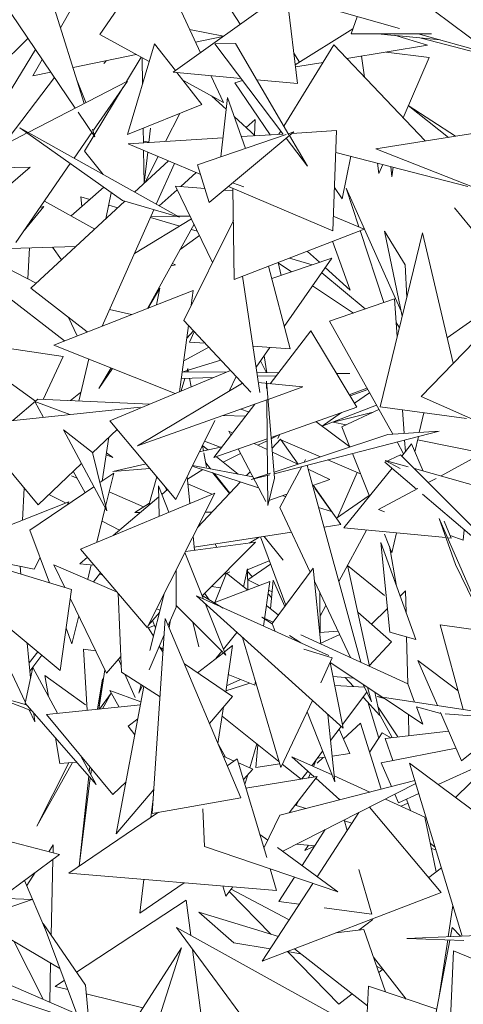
# Model space of a CAD drawing. Header units: metres. Extents: x -14.5 to 19.7, y -19.1 to 4.
# Tile 163 of 218: x 17.5281 to 17.6267, y 3.228 to 3.4471. Entities that reach past the tile are written whole.
import ezdxf

# ---------------------------------------------------------------- set-up
doc = ezdxf.new("R2010")
doc.units = ezdxf.units.M
doc.layers.add('G-IMPT', color=7, linetype='Continuous', lineweight=5)
doc.layers.add('L-PLNT', color=7, linetype='Continuous', lineweight=5, true_color=0x005900)

# ---------------------------------------------------------------- blocks, each defined once
blk = doc.blocks.new('ÁRVORES ORNAMENTAIS - Pequeno e Médio Porte - Ipê-roxo-2976198-A')
at = {"layer": 'G-IMPT', "color": 253, "true_color": 0xaaaaaa}
for p, q in [((7.07107, 3.44381), (7.08332, 3.46157)), ((7.08332, 3.46157), (7.09342, 3.43971)), ((7.11251, 3.45339), (7.0874, 3.4354)), ((7.11251, 3.45339), (7.11505, 3.43284)), ((7.13954, 3.45348), (7.15856, 3.43922)), ((7.06004, 3.45257), (7.06761, 3.42845)), ((7.11649, 3.45111), (7.13771, 3.44511)), ((7.06508, 3.45007), (7.06233, 3.44529)), ((7.10053, 3.44881), (7.10229, 3.44607)), ((7.05133, 3.44843), (7.06561, 3.42741)), ((7.12832, 3.44774), (7.12693, 3.44395)), ((7.09103, 3.44489), (7.09855, 3.44338)), ((7.11454, 3.43701), (7.12732, 3.44501)), ((7.05508, 3.44291), (7.04427, 3.43234)), ((7.07107, 3.44381), (7.08206, 3.43774)), ((7.09234, 3.44205), (7.09845, 3.44331)), ((7.14482, 3.44393), (7.12693, 3.44395)), ((7.13652, 3.44358), (7.13291, 3.44394)), ((7.13663, 3.44363), (7.14393, 3.44138)), ((7.14672, 3.44257), (7.13693, 3.44354)), ((7.14188, 3.44394), (7.15856, 3.43922)), ((7.14255, 3.44298), (7.16409, 3.43733)), ((7.05675, 3.44045), (7.04778, 3.42574)), ((7.08325, 3.44172), (7.07724, 3.42155)), ((7.08325, 3.44172), (7.08788, 3.43574)), ((7.10121, 3.44178), (7.09661, 3.44169)), ((7.09661, 3.44169), (7.11179, 3.42165)), ((7.10121, 3.44178), (7.11312, 3.42148)), ((7.12314, 3.44148), (7.11199, 3.4234)), ((7.12314, 3.44148), (7.1434, 3.42008)), ((7.12602, 3.43844), (7.14393, 3.44138)), ((7.13476, 3.43988), (7.14428, 3.43867)), ((7.05826, 3.43823), (7.05617, 3.4346)), ((7.0651, 3.43644), (7.07917, 3.43934)), ((7.07196, 3.43735), (7.07257, 3.43798)), ((7.08028, 3.43872), (7.07703, 3.43333)), ((7.08045, 3.43863), (7.08055, 3.43267)), ((7.11549, 3.43761), (7.11421, 3.43965)), ((7.11459, 3.43657), (7.12074, 3.43758)), ((7.12923, 3.43897), (7.12993, 3.43431)), ((7.14428, 3.43867), (7.1385, 3.42525)), ((7.05617, 3.4346), (7.06017, 3.43542)), ((7.10243, 3.43401), (7.0874, 3.4354)), ((7.0882, 3.43532), (7.09372, 3.42819)), ((7.06099, 3.43421), (7.04948, 3.41905)), ((7.05513, 3.42198), (7.0772, 3.43342)), ((7.06591, 3.43387), (7.06797, 3.42863)), ((7.06964, 3.42247), (7.0772, 3.43342)), ((7.08952, 3.43362), (7.09854, 3.42864)), ((7.09577, 3.43463), (7.09854, 3.42864)), ((7.10108, 3.43304), (7.1028, 3.43352)), ((7.11505, 3.43284), (7.10596, 3.43368)), ((7.07626, 3.43206), (7.06766, 3.41779)), ((7.10108, 3.43304), (7.10892, 3.42145)), ((7.09595, 3.43007), (7.09914, 3.42717)), ((7.09794, 3.41653), (7.09943, 3.42979)), ((7.09943, 3.42979), (7.10345, 3.41843)), ((7.09372, 3.42819), (7.07724, 3.42155)), ((7.13967, 3.42797), (7.15013, 3.42114)), ((7.13967, 3.42796), (7.14857, 3.42089)), ((7.06626, 3.42646), (7.06994, 3.42104)), ((7.08883, 3.42622), (7.08569, 3.41999)), ((7.10094, 3.42552), (7.10564, 3.42124)), ((7.10364, 3.42307), (7.10561, 3.42485)), ((7.10549, 3.42138), (7.10561, 3.42485)), ((7.08876, 3.40313), (7.05328, 3.42301)), ((7.07608, 3.40681), (7.05328, 3.42301)), ((7.0694, 3.42274), (7.06994, 3.42104)), ((7.08071, 3.42295), (7.08076, 3.41968)), ((7.08198, 3.41975), (7.08234, 3.42292)), ((7.11131, 3.42229), (7.11086, 3.42157)), ((7.12372, 3.42238), (7.11374, 3.42175)), ((7.12285, 3.40012), (7.12372, 3.42238)), ((7.16744, 3.42386), (7.13242, 3.41835)), ((7.03963, 3.41394), (7.0549, 3.42186)), ((7.06534, 3.41625), (7.0693, 3.42198)), ((7.09842, 3.42079), (7.0774, 3.41946)), ((7.08076, 3.42002), (7.08198, 3.41982)), ((7.11254, 3.42156), (7.09282, 3.41477)), ((7.11418, 3.42212), (7.0954, 3.40641)), ((7.11181, 3.42163), (7.10253, 3.42105)), ((7.1125, 3.42072), (7.11723, 3.41448)), ((7.11418, 3.42212), (7.11298, 3.42171)), ((7.11322, 3.42131), (7.11723, 3.41448)), ((7.06766, 3.41779), (7.07181, 3.41262)), ((7.09349, 3.41261), (7.0774, 3.41946)), ((7.08079, 3.41802), (7.08091, 3.41065)), ((7.16398, 3.40587), (7.13242, 3.41835)), ((7.07881, 3.4087), (7.08632, 3.41566)), ((7.08093, 3.41067), (7.08173, 3.41762)), ((7.08401, 3.41665), (7.08107, 3.4108)), ((7.12353, 3.41755), (7.15294, 3.40999)), ((7.12494, 3.40718), (7.1269, 3.41668)), ((7.02638, 3.41366), (7.05557, 3.41428)), ((7.03269, 3.39449), (7.05557, 3.41428)), ((7.05241, 3.39753), (7.0645, 3.41504)), ((7.08363, 3.406), (7.08767, 3.41509)), ((7.0954, 3.40641), (7.09282, 3.41477)), ((7.13281, 3.41516), (7.13315, 3.41286)), ((7.13401, 3.41485), (7.13315, 3.41286)), ((7.13597, 3.41209), (7.13575, 3.41441)), ((7.13632, 3.41426), (7.13597, 3.41209)), ((7.08905, 3.40993), (7.0925, 3.41304)), ((7.07192, 3.40977), (7.06471, 3.40341)), ((7.08428, 3.40564), (7.08827, 3.40923)), ((7.09446, 3.40948), (7.08788, 3.41003)), ((7.08788, 3.41003), (7.09614, 3.39307)), ((7.10066, 3.40897), (7.09866, 3.40914)), ((7.12285, 3.40012), (7.09967, 3.40998)), ((7.1006, 3.41076), (7.10311, 3.40985)), ((7.10097, 3.38926), (7.10065, 3.40957)), ((7.12494, 3.40718), (7.12322, 3.40974)), ((7.13809, 3.3822), (7.12587, 3.40959)), ((7.1287, 3.40095), (7.12587, 3.40959)), ((7.06707, 3.40548), (7.06685, 3.40766)), ((7.06685, 3.40766), (7.06886, 3.40707)), ((7.07241, 3.40277), (7.07359, 3.40858)), ((7.05397, 3.39978), (7.05863, 3.40554)), ((7.05573, 3.38731), (7.07661, 3.40666)), ((7.05863, 3.40554), (7.05779, 3.40531)), ((7.05876, 3.40672), (7.06995, 3.40049)), ((7.07156, 3.37886), (7.08309, 3.40478)), ((7.07303, 3.40583), (7.07506, 3.40523)), ((7.08876, 3.40313), (7.07608, 3.40681)), ((7.1682, 3.3829), (7.14996, 3.40518)), ((7.09143, 3.40275), (7.07875, 3.39503)), ((7.08233, 3.40308), (7.08882, 3.40116)), ((7.08803, 3.40334), (7.08243, 3.40331)), ((7.09113, 3.40336), (7.08838, 3.40334)), ((7.12297, 3.40333), (7.12982, 3.40049)), ((7.08167, 3.38283), (7.09201, 3.40156)), ((7.08972, 3.38015), (7.10076, 3.40236)), ((7.09137, 3.4004), (7.09277, 3.39999)), ((7.10097, 3.38926), (7.12982, 3.40049)), ((7.0889, 3.39593), (7.09323, 3.39905)), ((7.13421, 3.38417), (7.12896, 3.40015)), ((7.13343, 3.36093), (7.14282, 3.39967)), ((7.13832, 3.3811), (7.13441, 3.4)), ((7.13897, 3.39256), (7.13441, 3.4)), ((7.14967, 3.37065), (7.14282, 3.39967)), ((7.06319, 3.37558), (7.03558, 3.39699)), ((7.05103, 3.39615), (7.06575, 3.3966)), ((7.05508, 3.38938), (7.05545, 3.39629)), ((7.06256, 3.39365), (7.06056, 3.39644)), ((7.12282, 3.39776), (7.12674, 3.38691)), ((7.10928, 3.38945), (7.12266, 3.39402)), ((7.11209, 3.37879), (7.12266, 3.39402)), ((7.11324, 3.39404), (7.1183, 3.39253)), ((7.11727, 3.39548), (7.11992, 3.39309)), ((7.05693, 3.38843), (7.04835, 3.39285)), ((7.0869, 3.39231), (7.08786, 3.39256)), ((7.08719, 3.39282), (7.08786, 3.39256)), ((7.11339, 3.37385), (7.10855, 3.39221)), ((7.11138, 3.39017), (7.11069, 3.39304)), ((7.11071, 3.39297), (7.11372, 3.39097)), ((7.1212, 3.39192), (7.12674, 3.38691)), ((7.13933, 3.38527), (7.13897, 3.39256)), ((7.10664, 3.3641), (7.10278, 3.38997)), ((7.12041, 3.39078), (7.13006, 3.3827)), ((7.06828, 3.37758), (7.05573, 3.38731)), ((7.08171, 3.38284), (7.08444, 3.38731)), ((7.08369, 3.38365), (7.08444, 3.38731)), ((7.11838, 3.38786), (7.12746, 3.3818)), ((7.09184, 3.38681), (7.06084, 3.37466)), ((7.0914, 3.38353), (7.09184, 3.38681)), ((7.13661, 3.38497), (7.12216, 3.37996)), ((7.13661, 3.38497), (7.13721, 3.37653)), ((7.15868, 3.38361), (7.14834, 3.3763)), ((7.06605, 3.3767), (7.06407, 3.38084)), ((7.07814, 3.38144), (7.07321, 3.38256)), ((7.08881, 3.3643), (7.09079, 3.37901)), ((7.10467, 3.36421), (7.08972, 3.38015)), ((7.12216, 3.37996), (7.13619, 3.35485)), ((7.1377, 3.37854), (7.13698, 3.3797)), ((7.1425, 3.36326), (7.15767, 3.37889)), ((7.09189, 3.37783), (7.09041, 3.37619)), ((7.09098, 3.37532), (7.09207, 3.37765)), ((7.118, 3.37786), (7.10898, 3.36608)), ((7.12821, 3.36086), (7.118, 3.37786)), ((7.06292, 3.37211), (7.04262, 3.3751)), ((7.08785, 3.3639), (7.06084, 3.37466)), ((7.09529, 3.37421), (7.08974, 3.37118)), ((7.09098, 3.37532), (7.09446, 3.37509)), ((7.10511, 3.37439), (7.11339, 3.37385)), ((7.1058, 3.36973), (7.10886, 3.37414)), ((7.06292, 3.37211), (7.05844, 3.36257)), ((7.10758, 3.37229), (7.10818, 3.36852)), ((7.04605, 3.36992), (7.05673, 3.36216)), ((7.06636, 3.36222), (7.06859, 3.37158)), ((7.09799, 3.37133), (7.09068, 3.36906)), ((7.10681, 3.37118), (7.1081, 3.36853)), ((7.07084, 3.36502), (7.07362, 3.36957)), ((7.0739, 3.36946), (7.07084, 3.36502)), ((7.0733, 3.35784), (7.10015, 3.36903)), ((7.08921, 3.36724), (7.09635, 3.36744)), ((7.08941, 3.36873), (7.09919, 3.36862)), ((7.09046, 3.36899), (7.08963, 3.36873)), ((7.09039, 3.36872), (7.0906, 3.36947)), ((7.09074, 3.36872), (7.0906, 3.36947)), ((7.09984, 3.36445), (7.10142, 3.36767)), ((7.10598, 3.36855), (7.11083, 3.36849)), ((7.1061, 3.36773), (7.11034, 3.36785)), ((7.12371, 3.36835), (7.12666, 3.36832)), ((7.12378, 3.36824), (7.12666, 3.36832)), ((7.10279, 3.36622), (7.07945, 3.35223)), ((7.08918, 3.36446), (7.08997, 3.36726)), ((7.09138, 3.36537), (7.09102, 3.36729)), ((7.10631, 3.36635), (7.1162, 3.36535)), ((7.10814, 3.36667), (7.10815, 3.36497)), ((7.10814, 3.36667), (7.10993, 3.34502)), ((7.1162, 3.36535), (7.10847, 3.36259)), ((7.0668, 3.36408), (7.06454, 3.3623)), ((7.13046, 3.3651), (7.12654, 3.36363)), ((7.13065, 3.36476), (7.12671, 3.36336)), ((7.13104, 3.36407), (7.1277, 3.36171)), ((7.1425, 3.36326), (7.16852, 3.35172)), ((7.04263, 3.35688), (7.08007, 3.36086)), ((7.05727, 3.36262), (7.05175, 3.35785)), ((7.05856, 3.35858), (7.05664, 3.36208)), ((7.06438, 3.3592), (7.05664, 3.36208)), ((7.05727, 3.36262), (7.08217, 3.36154)), ((7.10846, 3.36259), (7.07945, 3.35223)), ((7.10551, 3.36153), (7.09639, 3.34962)), ((7.10818, 3.36248), (7.10833, 3.34593)), ((7.12821, 3.36086), (7.10917, 3.35414)), ((7.13257, 3.36133), (7.12051, 3.35659)), ((7.13343, 3.36093), (7.15259, 3.35831)), ((7.09849, 3.35903), (7.10347, 3.35887)), ((7.10239, 3.36042), (7.10416, 3.35978)), ((7.1248, 3.35966), (7.12049, 3.35661)), ((7.13184, 3.35971), (7.12299, 3.35748)), ((7.12487, 3.35645), (7.13314, 3.36032)), ((7.13837, 3.36026), (7.13874, 3.35502)), ((7.14309, 3.35961), (7.1421, 3.35524)), ((7.04263, 3.35688), (7.05733, 3.33912)), ((7.08798, 3.34034), (7.0733, 3.35784)), ((7.08798, 3.34034), (7.09661, 3.35788)), ((7.1191, 3.35764), (7.12664, 3.35203)), ((7.12582, 3.35689), (7.12299, 3.35748)), ((7.12487, 3.35645), (7.12665, 3.35199)), ((7.06296, 3.35584), (7.0726, 3.33782)), ((7.06296, 3.35584), (7.06945, 3.35073)), ((7.06945, 3.35071), (7.0749, 3.35592)), ((7.09979, 3.35548), (7.10023, 3.35464)), ((7.09979, 3.35548), (7.10058, 3.3551)), ((7.1092, 3.35384), (7.11105, 3.35474)), ((7.13511, 3.35478), (7.10981, 3.34641)), ((7.14655, 3.35553), (7.10984, 3.34605)), ((7.11108, 3.35481), (7.11068, 3.35386)), ((7.14655, 3.35553), (7.13511, 3.35478)), ((7.1419, 3.35433), (7.14113, 3.35093)), ((7.07158, 3.34441), (7.07307, 3.35417)), ((7.09411, 3.3511), (7.09388, 3.35233)), ((7.09511, 3.35133), (7.09388, 3.35231)), ((7.09784, 3.35195), (7.09435, 3.35329)), ((7.10826, 3.35381), (7.09639, 3.34962)), ((7.10539, 3.3528), (7.10828, 3.35141)), ((7.10621, 3.3524), (7.10826, 3.35339)), ((7.11126, 3.3537), (7.10937, 3.3517)), ((7.11516, 3.34818), (7.11126, 3.3537)), ((7.11135, 3.35358), (7.12013, 3.34983)), ((7.13717, 3.35311), (7.13863, 3.35049)), ((7.13822, 3.34998), (7.14039, 3.35268)), ((7.13885, 3.35354), (7.13903, 3.35099)), ((7.14294, 3.34664), (7.14039, 3.35268)), ((7.16472, 3.34886), (7.14173, 3.3536)), ((7.0726, 3.33782), (7.06945, 3.35073)), ((7.07247, 3.35025), (7.07394, 3.34966)), ((7.07254, 3.35068), (7.07394, 3.34966)), ((7.09824, 3.35204), (7.09317, 3.35089)), ((7.0948, 3.34753), (7.0942, 3.35066)), ((7.09846, 3.34865), (7.10237, 3.35054)), ((7.10185, 3.35155), (7.10796, 3.33985)), ((7.10944, 3.35086), (7.11508, 3.34816)), ((7.12723, 3.35054), (7.13102, 3.34105)), ((7.13792, 3.35028), (7.13448, 3.34865)), ((7.13792, 3.35028), (7.16917, 3.31893)), ((7.05733, 3.33912), (7.06697, 3.34834)), ((7.08136, 3.34822), (7.07393, 3.34654)), ((7.10635, 3.34292), (7.09162, 3.34775)), ((7.10508, 3.34537), (7.09167, 3.34785)), ((7.09571, 3.3471), (7.09461, 3.34847)), ((7.10182, 3.34597), (7.09699, 3.34983)), ((7.11683, 3.34924), (7.1165, 3.34863)), ((7.11718, 3.34795), (7.11743, 3.34704)), ((7.12176, 3.34913), (7.12904, 3.34602)), ((7.13448, 3.34865), (7.14149, 3.34264)), ((7.13961, 3.34757), (7.13454, 3.349)), ((7.13454, 3.349), (7.13784, 3.34723)), ((7.14697, 3.34561), (7.15387, 3.34934)), ((7.06478, 3.34561), (7.06598, 3.34509)), ((7.06777, 3.34182), (7.06515, 3.3466)), ((7.07107, 3.34407), (7.07418, 3.34618)), ((7.07418, 3.34618), (7.07236, 3.33878)), ((7.08222, 3.3472), (7.07393, 3.34654)), ((7.09054, 3.34483), (7.09395, 3.34699)), ((7.0961, 3.34628), (7.09993, 3.34166)), ((7.09999, 3.34173), (7.09661, 3.34597)), ((7.10448, 3.3465), (7.10366, 3.34563)), ((7.109, 3.34615), (7.10474, 3.34474)), ((7.10888, 3.34581), (7.10474, 3.34474)), ((7.10834, 3.34561), (7.1084, 3.33898)), ((7.11596, 3.34763), (7.11106, 3.33855)), ((7.11743, 3.34704), (7.12219, 3.34475)), ((7.11743, 3.34703), (7.12908, 3.30409)), ((7.12389, 3.33628), (7.12826, 3.34635)), ((7.12533, 3.334), (7.13605, 3.3473)), ((7.15993, 3.34187), (7.14101, 3.34718)), ((7.08196, 3.33902), (7.08376, 3.34536)), ((7.08642, 3.33747), (7.08408, 3.34335)), ((7.08428, 3.33658), (7.08408, 3.34335)), ((7.08595, 3.34239), (7.08534, 3.34349)), ((7.09108, 3.33942), (7.09048, 3.34542)), ((7.09597, 3.34146), (7.09064, 3.34383)), ((7.10235, 3.34424), (7.09281, 3.3341)), ((7.1084, 3.33898), (7.10993, 3.34502)), ((7.1184, 3.34345), (7.12219, 3.34475)), ((7.12469, 3.33473), (7.11849, 3.34348)), ((7.14412, 3.34406), (7.14584, 3.34499)), ((7.05425, 3.34285), (7.05385, 3.33573)), ((7.05552, 3.33349), (7.06974, 3.34316)), ((7.06345, 3.33954), (7.05972, 3.34141)), ((7.06676, 3.32927), (7.09667, 3.34175)), ((7.07315, 3.34198), (7.0808, 3.33866)), ((7.08157, 3.31182), (7.09667, 3.34175)), ((7.08483, 3.34145), (7.08613, 3.34254)), ((7.10868, 3.3401), (7.11263, 3.34146)), ((7.11236, 3.34095), (7.11174, 3.34116)), ((7.12255, 3.33761), (7.11891, 3.34281)), ((7.12369, 3.33614), (7.13096, 3.3412)), ((7.13301, 3.33805), (7.14177, 3.34279)), ((7.14285, 3.34148), (7.16917, 3.31893)), ((7.0365, 3.32884), (7.06415, 3.33982)), ((7.06379, 3.33912), (7.06415, 3.33982)), ((7.07403, 3.3323), (7.08415, 3.34087)), ((7.07882, 3.3374), (7.08209, 3.33948)), ((7.07227, 3.33842), (7.0704, 3.33079)), ((7.07882, 3.3374), (7.08006, 3.33741)), ((7.09451, 3.33748), (7.096, 3.33749)), ((7.11106, 3.33855), (7.11786, 3.32413)), ((7.12255, 3.33761), (7.11973, 3.33854)), ((7.1344, 3.33755), (7.13301, 3.33805)), ((7.07547, 3.33352), (7.07155, 3.33548)), ((7.12469, 3.33473), (7.12093, 3.33415)), ((7.15832, 3.30896), (7.1465, 3.33608)), ((7.15016, 3.32581), (7.1465, 3.33608)), ((7.14921, 3.33172), (7.14762, 3.33551)), ((7.05552, 3.33349), (7.05984, 3.32177)), ((7.11366, 3.33303), (7.09206, 3.32972)), ((7.1242, 3.32207), (7.13034, 3.33352)), ((7.14802, 3.33184), (7.12533, 3.334)), ((7.1344, 3.33259), (7.13604, 3.32847)), ((7.13704, 3.33288), (7.13604, 3.32847)), ((7.15185, 3.33127), (7.15211, 3.33355)), ((7.06225, 3.30227), (7.02656, 3.33184)), ((7.06475, 3.32029), (7.02656, 3.33184)), ((7.0901, 3.32874), (7.10571, 3.33078)), ((7.09213, 3.329), (7.09182, 3.33214)), ((7.09385, 3.3189), (7.10571, 3.33078)), ((7.09709, 3.32965), (7.09669, 3.33043)), ((7.1043, 3.3306), (7.10647, 3.33193)), ((7.10677, 3.33198), (7.1124, 3.31677)), ((7.11186, 3.32682), (7.10764, 3.33211)), ((7.13555, 3.31076), (7.13357, 3.33071)), ((7.13357, 3.33071), (7.14134, 3.30918)), ((7.14921, 3.33172), (7.14837, 3.3318)), ((7.15185, 3.33127), (7.14897, 3.33231)), ((7.05644, 3.32477), (7.03651, 3.32883)), ((7.08157, 3.31182), (7.06676, 3.32927)), ((7.09411, 3.31815), (7.08999, 3.32851)), ((7.13706, 3.32105), (7.13545, 3.32996)), ((7.05644, 3.32477), (7.05777, 3.32738)), ((7.06331, 3.32072), (7.06086, 3.32578)), ((7.0748, 3.31979), (7.06086, 3.32578)), ((7.06661, 3.32602), (7.0683, 3.32745)), ((7.06976, 3.32573), (7.06661, 3.32602)), ((7.06917, 3.32578), (7.06838, 3.32255)), ((7.10873, 3.32668), (7.10366, 3.32458)), ((7.10398, 3.32244), (7.109, 3.32593)), ((7.15832, 3.30896), (7.15016, 3.32581)), ((7.05332, 3.32541), (7.05348, 3.3237)), ((7.07122, 3.32402), (7.06963, 3.32201)), ((7.07102, 3.32376), (7.07167, 3.32349)), ((7.08805, 3.31632), (7.08804, 3.32465)), ((7.09662, 3.31739), (7.09925, 3.32395)), ((7.09849, 3.32354), (7.09996, 3.32418)), ((7.09925, 3.32395), (7.10389, 3.32018)), ((7.1039, 3.32491), (7.10303, 3.32088)), ((7.1039, 3.32491), (7.10398, 3.32021)), ((7.10391, 3.32431), (7.10498, 3.32314)), ((7.1185, 3.325), (7.10938, 3.31269)), ((7.1185, 3.325), (7.12021, 3.30815)), ((7.12616, 3.32571), (7.13101, 3.30321)), ((7.1344, 3.31892), (7.12618, 3.32559)), ((7.10889, 3.32209), (7.09661, 3.31739)), ((7.10652, 3.32119), (7.10398, 3.32244)), ((7.10745, 3.31214), (7.10889, 3.32209)), ((7.10905, 3.31597), (7.10965, 3.32237)), ((7.11222, 3.31653), (7.10965, 3.32237)), ((7.11879, 3.32217), (7.12683, 3.30512)), ((7.06225, 3.30227), (7.06475, 3.32029)), ((7.07592, 3.30192), (7.07514, 3.3194)), ((7.08535, 3.31932), (7.08216, 3.3067)), ((7.09536, 3.31801), (7.09438, 3.31942)), ((7.09792, 3.32063), (7.0959, 3.32094)), ((7.10849, 3.31932), (7.10928, 3.31846)), ((7.10941, 3.31976), (7.10861, 3.32015)), ((7.12, 3.31961), (7.12008, 3.31075)), ((7.13786, 3.31883), (7.13905, 3.32001)), ((7.13917, 3.3152), (7.13905, 3.32001)), ((7.04394, 3.31744), (7.05449, 3.29528)), ((7.07253, 3.30169), (7.06448, 3.31832)), ((7.1252, 3.28942), (7.09253, 3.31886)), ((7.12199, 3.30558), (7.09253, 3.31886)), ((7.0938, 3.31893), (7.09852, 3.31616)), ((7.09908, 3.30567), (7.09455, 3.31704)), ((7.0818, 3.31229), (7.0843, 3.31514)), ((7.08443, 3.31566), (7.08367, 3.31599)), ((7.08805, 3.31632), (7.08629, 3.31226)), ((7.09908, 3.30567), (7.08805, 3.31672)), ((7.10812, 3.31673), (7.11077, 3.31457)), ((7.12013, 3.31446), (7.12135, 3.31674)), ((7.13593, 3.30866), (7.12842, 3.31523)), ((7.13149, 3.31254), (7.13503, 3.31603)), ((7.06638, 3.31439), (7.06485, 3.30816)), ((7.0827, 3.27045), (7.08563, 3.31384)), ((7.08279, 3.31342), (7.08344, 3.31177)), ((7.10242, 3.2739), (7.08563, 3.31384)), ((7.08668, 3.31317), (7.0865, 3.31176)), ((7.09311, 3.30752), (7.09175, 3.31301)), ((7.10961, 3.313), (7.10712, 3.31413)), ((7.10938, 3.31263), (7.10712, 3.31413)), ((7.10938, 3.31269), (7.11007, 3.31096)), ((7.06356, 3.31167), (7.06485, 3.30816)), ((7.08168, 3.31204), (7.08297, 3.30988)), ((7.08325, 3.31227), (7.08186, 3.31174)), ((7.10155, 3.31073), (7.09854, 3.30701)), ((7.11995, 3.31074), (7.12407, 3.31098)), ((7.13555, 3.31076), (7.14134, 3.30918)), ((7.14677, 3.31245), (7.15189, 3.2936)), ((7.14677, 3.31245), (7.16808, 3.30934)), ((7.05494, 3.30833), (7.05567, 3.30065)), ((7.08538, 3.31016), (7.08203, 3.30242)), ((7.10281, 3.30959), (7.11129, 3.28066)), ((7.11574, 3.3084), (7.11321, 3.31008)), ((7.13955, 3.29931), (7.11577, 3.31018)), ((7.12019, 3.30835), (7.12441, 3.31027)), ((7.13593, 3.30866), (7.13098, 3.30333)), ((7.13955, 3.29931), (7.1393, 3.30974)), ((7.05728, 3.30639), (7.05535, 3.30396)), ((7.06743, 3.30697), (7.06826, 3.29341)), ((7.06743, 3.30697), (7.07013, 3.30665)), ((7.08429, 3.30766), (7.08512, 3.30628)), ((7.08517, 3.30712), (7.08444, 3.30741)), ((7.08516, 3.30692), (7.08445, 3.3074)), ((7.09277, 3.30176), (7.09854, 3.30621)), ((7.09818, 3.30657), (7.09684, 3.3049)), ((7.09879, 3.30641), (7.1006, 3.30781)), ((7.09906, 3.2975), (7.1006, 3.30781)), ((7.12277, 3.30505), (7.11643, 3.30701)), ((7.05818, 3.30564), (7.05553, 3.30213)), ((7.07253, 3.30169), (7.07576, 3.30538)), ((7.07521, 3.30475), (7.07586, 3.30325)), ((7.12277, 3.30505), (7.12018, 3.29955)), ((7.13397, 3.29627), (7.1223, 3.30404)), ((7.1252, 3.28942), (7.1223, 3.30404)), ((7.14614, 3.29446), (7.14175, 3.30452)), ((7.14175, 3.30452), (7.15077, 3.2977)), ((7.05443, 3.295), (7.05617, 3.30293)), ((7.06167, 3.29275), (7.05617, 3.30293)), ((7.07087, 3.29367), (7.0722, 3.30239)), ((7.07592, 3.30192), (7.08445, 3.2964)), ((7.10054, 3.2965), (7.08988, 3.30372)), ((7.05964, 3.29651), (7.05886, 3.30115)), ((7.05886, 3.30115), (7.06785, 3.29462)), ((7.07167, 3.30037), (7.07053, 3.29363)), ((7.07167, 3.30037), (7.07083, 3.29366)), ((7.07663, 3.30146), (7.07889, 3.29622)), ((7.09926, 3.29886), (7.10236, 3.30027)), ((7.10554, 3.299), (7.09964, 3.30135)), ((7.10554, 3.299), (7.10567, 3.29986)), ((7.12291, 3.30095), (7.12752, 3.30057)), ((7.12559, 3.30073), (7.12749, 3.29867)), ((7.07535, 3.29412), (7.07331, 3.29783)), ((7.08021, 3.2953), (7.07331, 3.29783)), ((7.08085, 3.29873), (7.07473, 3.26588)), ((7.08025, 3.29912), (7.07977, 3.29721)), ((7.08052, 3.29894), (7.07977, 3.29721)), ((7.09909, 3.29772), (7.10446, 3.29943)), ((7.12995, 3.29853), (7.12332, 3.2989)), ((7.13046, 3.29745), (7.12504, 3.29022)), ((7.12966, 3.29914), (7.13147, 3.2953)), ((7.1306, 3.29852), (7.13147, 3.2953)), ((7.13226, 3.29741), (7.13337, 3.29227)), ((7.13955, 3.29931), (7.14108, 3.29521)), ((7.05596, 3.29325), (7.04691, 3.29679)), ((7.04691, 3.29679), (7.05477, 3.2946)), ((7.07098, 3.29368), (7.0736, 3.29724)), ((7.07165, 3.29375), (7.0736, 3.29724)), ((7.10054, 3.2965), (7.09546, 3.29047)), ((7.11833, 3.29561), (7.11129, 3.28066)), ((7.12974, 3.29622), (7.13337, 3.29227)), ((7.13063, 3.29525), (7.1331, 3.28723)), ((7.13433, 3.29603), (7.13272, 3.29646)), ((7.13272, 3.29646), (7.13397, 3.29627)), ((7.14291, 3.29033), (7.13406, 3.29622)), ((7.13434, 3.29622), (7.16926, 3.291)), ((7.07026, 3.27688), (7.05443, 3.295)), ((7.05534, 3.29349), (7.0566, 3.29085)), ((7.05917, 3.2925), (7.08008, 3.29459)), ((7.09734, 3.28599), (7.09856, 3.29415)), ((7.11714, 3.29309), (7.12332, 3.2775)), ((7.13297, 3.2941), (7.13737, 3.28747)), ((7.14147, 3.29418), (7.14291, 3.29033)), ((7.1469, 3.29271), (7.14148, 3.29414)), ((7.1515, 3.28214), (7.1468, 3.29294)), ((7.05642, 3.29272), (7.0566, 3.29085)), ((7.05917, 3.2925), (7.07394, 3.27469)), ((7.07735, 3.28986), (7.07951, 3.29152)), ((7.11089, 3.28203), (7.09825, 3.29208)), ((7.1218, 3.29248), (7.12332, 3.2775)), ((7.13339, 3.29227), (7.1361, 3.28732)), ((7.13982, 3.28775), (7.13971, 3.29246)), ((7.14784, 3.2926), (7.16926, 3.291)), ((7.07735, 3.28986), (7.07884, 3.28794)), ((7.12475, 3.28983), (7.12239, 3.28668)), ((7.12663, 3.28381), (7.12427, 3.28918)), ((7.12907, 3.29057), (7.12522, 3.28702)), ((7.12907, 3.29057), (7.13366, 3.27585)), ((7.13455, 3.28715), (7.14862, 3.28876)), ((7.14631, 3.27687), (7.17361, 3.28946)), ((7.06215, 3.2816), (7.0612, 3.28725)), ((7.13387, 3.2884), (7.13108, 3.28414)), ((7.13576, 3.28729), (7.13387, 3.2884)), ((7.13626, 3.28225), (7.13455, 3.28715)), ((7.09904, 3.28295), (7.09743, 3.28577)), ((7.10441, 3.28063), (7.10599, 3.28593)), ((7.10574, 3.28068), (7.10622, 3.28575)), ((7.12062, 3.28432), (7.11819, 3.28107)), ((7.13361, 3.28174), (7.15028, 3.28496)), ((7.1515, 3.28214), (7.15453, 3.2846)), ((7.07026, 3.27688), (7.06676, 3.28333)), ((7.10095, 3.28212), (7.09852, 3.28317)), ((7.10162, 3.28258), (7.09941, 3.28107)), ((7.10162, 3.28258), (7.1082, 3.26063)), ((7.11876, 3.27858), (7.11379, 3.28306)), ((7.12272, 3.27902), (7.11379, 3.28306)), ((7.11856, 3.2809), (7.11927, 3.28251)), ((7.12077, 3.28293), (7.11939, 3.28166)), ((7.12115, 3.28299), (7.11943, 3.28273)), ((7.12663, 3.28381), (7.12274, 3.28323)), ((7.05709, 3.26761), (7.065, 3.28181)), ((7.05709, 3.26761), (7.06415, 3.28175)), ((7.06215, 3.2816), (7.06589, 3.28188)), ((7.06882, 3.28086), (7.0687, 3.27975)), ((7.06919, 3.28041), (7.06903, 3.27915)), ((7.10508, 3.28033), (7.10188, 3.28172)), ((7.10298, 3.27802), (7.10508, 3.28033)), ((7.11106, 3.28148), (7.10574, 3.28068)), ((7.11584, 3.2781), (7.11165, 3.28143)), ((7.11731, 3.27989), (7.11598, 3.27813)), ((7.13592, 3.27643), (7.13361, 3.28174)), ((7.15168, 3.24314), (7.13992, 3.28164)), ((7.13992, 3.28164), (7.17264, 3.25724)), ((7.15017, 3.27399), (7.15756, 3.28129)), ((7.0686, 3.27878), (7.06646, 3.2587)), ((7.06894, 3.27839), (7.06649, 3.25873)), ((7.10331, 3.27695), (7.10395, 3.27908)), ((7.10356, 3.2761), (7.11938, 3.27868)), ((7.11112, 3.27005), (7.1411, 3.27777)), ((7.1132, 3.27058), (7.11938, 3.27868)), ((7.11744, 3.27837), (7.11788, 3.27938)), ((7.12444, 3.27348), (7.11909, 3.27829)), ((7.13114, 3.2752), (7.12319, 3.2788)), ((7.07394, 3.27469), (7.07689, 3.27746)), ((7.08306, 3.27576), (7.07473, 3.26588)), ((7.11173, 3.26203), (7.14131, 3.2771)), ((7.08291, 3.27365), (7.08243, 3.26955)), ((7.10242, 3.2739), (7.0827, 3.27045)), ((7.14338, 3.26966), (7.13456, 3.27366)), ((7.13749, 3.27281), (7.13666, 3.27473)), ((7.13749, 3.27281), (7.14199, 3.27488)), ((7.14013, 3.27113), (7.13926, 3.27363)), ((7.09433, 3.26308), (7.09394, 3.27145)), ((7.11473, 3.27224), (7.11509, 3.27306)), ((7.11473, 3.27224), (7.11692, 3.27154)), ((7.13103, 3.27186), (7.14699, 3.25286)), ((7.13957, 3.27274), (7.13809, 3.27206)), ((7.08412, 3.2707), (7.06417, 3.25715)), ((7.10757, 3.26271), (7.11112, 3.27005)), ((7.12868, 3.27067), (7.11939, 3.25636)), ((7.12542, 3.269), (7.1261, 3.26669)), ((7.12547, 3.26882), (7.12714, 3.26829)), ((7.14589, 3.25746), (7.14338, 3.26966)), ((7.11604, 3.25884), (7.12119, 3.26685)), ((7.04799, 3.26502), (7.06212, 3.26129)), ((7.10666, 3.26577), (7.10842, 3.26447)), ((7.0597, 3.26193), (7.06072, 3.26349)), ((7.06068, 3.26167), (7.06072, 3.26349)), ((7.09433, 3.26308), (7.12397, 3.25298)), ((7.11055, 3.2629), (7.12397, 3.25298)), ((7.11889, 3.26327), (7.11481, 3.2636)), ((7.11747, 3.26339), (7.11667, 3.26217)), ((7.11882, 3.26317), (7.11667, 3.26217)), ((7.14459, 3.2638), (7.14563, 3.26296)), ((7.14482, 3.26267), (7.14581, 3.26236)), ((7.04886, 3.25155), (7.06212, 3.26129)), ((7.06026, 3.24337), (7.06064, 3.2602)), ((7.10896, 3.25809), (7.11039, 3.25333)), ((7.12866, 3.25797), (7.13158, 3.24805)), ((7.1442, 3.25618), (7.14704, 3.25832)), ((7.05482, 3.25442), (7.05669, 3.25729)), ((7.11039, 3.25333), (7.06417, 3.25715)), ((7.08082, 3.25577), (7.07994, 3.24824)), ((7.11088, 3.25084), (7.11437, 3.25625)), ((7.05433, 3.25556), (7.05901, 3.24456)), ((7.08985, 3.25503), (7.07994, 3.24824)), ((7.09905, 3.25204), (7.0984, 3.25432)), ((7.09905, 3.25204), (7.10065, 3.25413)), ((7.11306, 3.24683), (7.10026, 3.25363)), ((7.11842, 3.25487), (7.10719, 3.23757)), ((7.05605, 3.25128), (7.0084, 3.25307)), ((7.10906, 3.24362), (7.09985, 3.25309)), ((7.14699, 3.25286), (7.10719, 3.23757)), ((7.02989, 3.24236), (7.05605, 3.25128)), ((7.09028, 3.25112), (7.0659, 3.23512)), ((7.0913, 3.24329), (7.09028, 3.25112)), ((7.11088, 3.25084), (7.11541, 3.25023)), ((7.12098, 3.24948), (7.13158, 3.24805)), ((7.14854, 3.24302), (7.14959, 3.25)), ((7.09307, 3.24845), (7.10087, 3.24165)), ((7.09307, 3.24845), (7.11078, 3.2431)), ((7.06658, 3.22409), (7.05849, 3.24596)), ((7.05849, 3.24596), (7.06786, 3.23225)), ((7.10763, 3.21862), (7.08813, 3.24504)), ((7.12246, 3.22603), (7.08813, 3.24504)), ((7.12864, 3.24447), (7.13178, 3.24683)), ((7.14904, 3.24304), (7.14942, 3.24504)), ((7.1513, 3.24312), (7.14942, 3.24504)), ((7.05001, 3.24318), (7.06219, 3.23596)), ((7.12357, 3.24386), (7.12978, 3.2446)), ((7.12978, 3.2446), (7.13457, 3.23073)), ((7.18165, 3.24431), (7.13933, 3.24266)), ((7.15198, 3.24215), (7.13933, 3.24266)), ((7.05196, 3.24203), (7.05845, 3.22909)), ((7.0765, 3.22079), (7.08924, 3.24056)), ((7.07966, 3.21072), (7.08924, 3.24056)), ((7.10087, 3.24165), (7.10898, 3.24032)), ((7.14362, 3.21426), (7.1489, 3.24228)), ((7.14654, 3.22979), (7.14843, 3.2423)), ((7.09376, 3.22435), (7.0917, 3.24021)), ((7.11276, 3.23971), (7.11577, 3.23921)), ((7.12424, 3.22801), (7.11288, 3.23969)), ((7.11435, 3.24032), (7.1306, 3.22767)), ((7.13189, 3.23849), (7.13921, 3.22916)), ((7.14884, 3.22088), (7.14973, 3.23988)), ((7.19093, 3.22293), (7.14973, 3.23988)), ((7.05992, 3.22846), (7.06012, 3.23719)), ((7.13394, 3.23574), (7.13259, 3.23646)), ((7.13308, 3.23505), (7.13394, 3.23574)), ((7.04818, 3.23354), (7.06589, 3.22587)), ((7.06317, 3.23333), (7.0611, 3.23197)), ((7.06392, 3.23128), (7.0611, 3.23197)), ((7.06872, 3.22338), (7.06786, 3.23225)), ((7.13083, 3.23199), (7.13013, 3.21854)), ((7.13083, 3.23199), (7.14599, 3.22687)), ((7.0779, 3.22033), (7.04837, 3.23015)), ((7.08064, 3.22721), (7.06805, 3.23028)), ((7.12424, 3.22801), (7.12717, 3.23034))]:
    blk.add_line(p, q, dxfattribs=at)

msp = doc.modelspace()

# ---------------------------------------------------------------- block references
at = {"layer": 'L-PLNT', "color": 253, "true_color": 0xaaaaaa}
msp.add_blockref('ÁRVORES ORNAMENTAIS - Pequeno e Médio Porte - Ipê-roxo-2976198-A', (10.47483, 0), dxfattribs=at)

doc.saveas('drawing.dxf')
